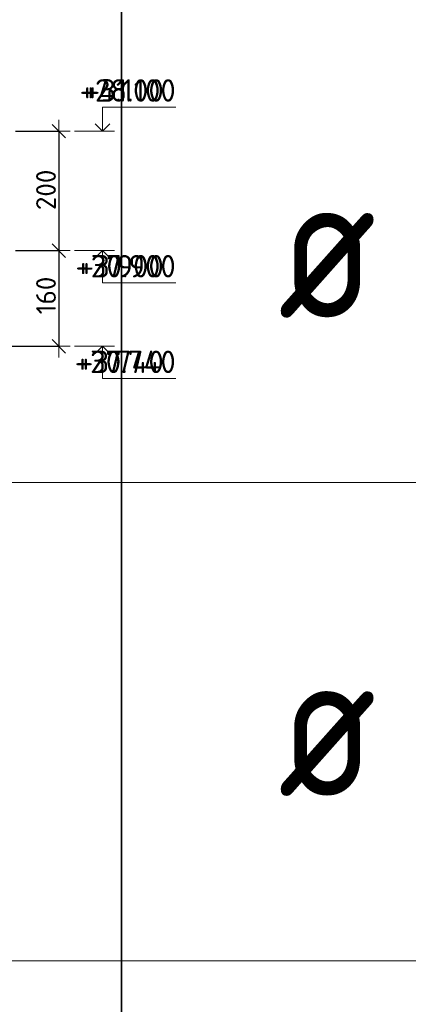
# Model space of a CAD drawing. Header units: metres. Extents: x -38 to 97, y -15 to 21.
# Tile 187 of 230: x 75.25 to 75.899, y 11.599 to 13.246. Entities that reach past the tile are written whole.
import ezdxf

# ---------------------------------------------------------------- set-up
doc = ezdxf.new("R2010")
doc.units = ezdxf.units.M
doc.header["$PDMODE"] = 65
for name, color, linetype, lineweight in [('XR$3$Размерная линия_ общее', 7, 'Continuous', 13), ('XR$4$Размерная линия_ общее', 7, 'Continuous', 13), ('XR$6$Размерная линия_ общее', 7, 'Continuous', 13)]:
    doc.layers.add(name, color=color, linetype=linetype, lineweight=lineweight)
doc.styles.add('ISOCPEUR', font='txt')
doc.dimstyles.new('DIMSTYLE_8', dxfattribs={"dimtxt": 0.033, "dimasz": 0.0375, "dimexe": 0, "dimexo": 0, "dimgap": 0.0165, "dimtad": 2, "dimdec": 0, "dimlfac": 1000, "dimrnd": 1, "dimzin": 12, "dimdsep": 46, "dimtxsty": 'ISOCPEUR', "dimblk1": 'ALL_ML_STRICH', "dimblk2": 'ALL_ML_STRICH', "dimsah": 1, "dimcen": 0, "dimclrd": 7, "dimclre": 256, "dimclrt": 7, "dimadec": 0, "dimazin": 0, "dimtfac": 1, "dimtdec": 0, "dimtix": 1, "dimtmove": 2, "dimatfit": 3, "dimfxl": 0, "dimtzin": 0, "dimlwd": 0, "dimlwe": -3, "dimarcsym": 0})

# ---------------------------------------------------------------- blocks, each defined once
blk = doc.blocks.new('СЛОЖНЫЙ_ОБЪЕКТ_6')
at = {"color": 7, "linetype": 'Continuous', "lineweight": 13, "transparency": 33554687}
blk.add_line((75.4084, 13.0595), (75.3417, 13.0595), dxfattribs=at)
blk.add_lwpolyline([(75.3884, 13.0595), (75.3884, 13.0995), (75.4907, 13.0995)], dxfattribs=at)
at = {"color": 7, "linetype": 'Continuous', "lineweight": 35, "transparency": 33554687}
blk.add_lwpolyline([(75.3763, 13.0716), (75.3884, 13.0595), (75.4005, 13.0716)], dxfattribs=at)
blk = doc.blocks.new('СЛОЖНЫЙ_ОБЪЕКТ_7')
at = {"color": 7, "linetype": 'Continuous', "lineweight": 13, "transparency": 33554687}
blk.add_line((75.4084, 12.8595), (75.3417, 12.8595), dxfattribs=at)
at = {"color": 7, "linetype": 'Continuous', "lineweight": 35, "transparency": 33554687}
blk.add_lwpolyline([(75.3763, 12.8474), (75.3884, 12.8595), (75.4005, 12.8474)], dxfattribs=at)
at = {"color": 7, "linetype": 'Continuous', "lineweight": 13, "transparency": 33554687}
blk.add_lwpolyline([(75.3884, 12.8595), (75.3884, 12.8055), (75.4907, 12.8055)], dxfattribs=at)
blk = doc.blocks.new('ALL_ML_STRICH')
at = {"color": 0, "linetype": 'ByBlock', "lineweight": -2}
for p, q in [((0, -0.5), (0, 0.5)), ((-1, 0), (0.5, 0)), ((-0.3, -0.3), (0.3, 0.3))]:
    blk.add_line(p, q, dxfattribs=at)
blk = doc.blocks.new('*D103')
at = {"layer": 'DEFPOINTS', "color": 7, "linetype": 'Continuous', "lineweight": 13, "transparency": 33554687}
for p in [(75.223, 13.0595), (75.3154, 13.0595), (75.223, 12.8595)]:
    blk.add_point(p, dxfattribs=at)
at = {"layer": 'XR$3$Размерная линия_ общее', "color": 253, "linetype": 'Continuous', "lineweight": -2, "true_color": 0xa0a0a0, "transparency": 33554687}
for p, q in [((75.243, 13.0595), (75.3154, 13.0595)), ((75.243, 12.8595), (75.3154, 12.8595))]:
    blk.add_line(p, q, dxfattribs=at)
at = {"layer": 'XR$3$Размерная линия_ общее', "color": 7, "linetype": 'Continuous', "lineweight": -2, "transparency": 33554687}
blk.add_line((75.3154, 13.0595), (75.3154, 12.8595), dxfattribs=at)
at = {"layer": 'XR$3$Размерная линия_ общее', "color": 7, "linetype": 'Continuous', "lineweight": 13, "transparency": 33554687, "xscale": 0.0375, "yscale": 0.0375, "zscale": 0.0375}
for p, rotation in [((75.3154, 13.0595), 90), ((75.3154, 12.8595), 270)]:
    blk.add_blockref('ALL_ML_STRICH', p, dxfattribs=dict(at, rotation=rotation))
at = {"layer": 'XR$3$Размерная линия_ общее', "color": 7, "linetype": 'Continuous', "lineweight": 13, "transparency": 33554687, "insert": (75.2939, 12.9611), "char_height": 0.033, "width": 0.099, "attachment_point": 5, "rotation": 90, "style": 'ISOCPEUR'}
blk.add_mtext('\\A1;{200}', dxfattribs=at)
blk = doc.blocks.new('*D104')
at = {"layer": 'DEFPOINTS', "color": 7, "linetype": 'Continuous', "lineweight": 13, "transparency": 33554687}
for p in [(75.223, 12.8595), (75.3154, 12.8595), (74.8994, 12.6995)]:
    blk.add_point(p, dxfattribs=at)
at = {"layer": 'XR$3$Размерная линия_ общее', "color": 253, "linetype": 'Continuous', "lineweight": -2, "true_color": 0xa0a0a0, "transparency": 33554687}
for p, q in [((75.243, 12.8595), (75.3154, 12.8595)), ((74.9194, 12.6995), (75.3154, 12.6995))]:
    blk.add_line(p, q, dxfattribs=at)
at = {"layer": 'XR$3$Размерная линия_ общее', "color": 7, "linetype": 'Continuous', "lineweight": -2, "transparency": 33554687}
blk.add_line((75.3154, 12.8595), (75.3154, 12.6995), dxfattribs=at)
at = {"layer": 'XR$3$Размерная линия_ общее', "color": 7, "linetype": 'Continuous', "lineweight": 13, "transparency": 33554687, "xscale": 0.0375, "yscale": 0.0375, "zscale": 0.0375}
for p, rotation in [((75.3154, 12.8595), 90), ((75.3154, 12.6995), 270)]:
    blk.add_blockref('ALL_ML_STRICH', p, dxfattribs=dict(at, rotation=rotation))
at = {"layer": 'XR$3$Размерная линия_ общее', "color": 7, "linetype": 'Continuous', "lineweight": 13, "transparency": 33554687, "insert": (75.2939, 12.7844), "char_height": 0.033, "width": 0.099, "attachment_point": 5, "rotation": 90, "style": 'ISOCPEUR'}
blk.add_mtext('\\A1;{160}', dxfattribs=at)
blk = doc.blocks.new('СЛОЖНЫЙ_ОБЪЕКТ_8')
at = {"color": 7, "linetype": 'Continuous', "lineweight": 13, "transparency": 33554687}
blk.add_line((75.4084, 12.6995), (75.3417, 12.6995), dxfattribs=at)
at = {"color": 7, "linetype": 'Continuous', "lineweight": 35, "transparency": 33554687}
blk.add_lwpolyline([(75.3763, 12.6874), (75.3884, 12.6995), (75.4005, 12.6874)], dxfattribs=at)
at = {"color": 7, "linetype": 'Continuous', "lineweight": 13, "transparency": 33554687}
blk.add_lwpolyline([(75.3884, 12.6995), (75.3884, 12.6455), (75.4907, 12.6455)], dxfattribs=at)
blk = doc.blocks.new('СЛОЖНЫЙ_ОБЪЕКТ_64')
at = {"color": 7, "linetype": 'Continuous', "lineweight": 13, "transparency": 33554687}
blk.add_line((75.4084, 13.0595), (75.3417, 13.0595), dxfattribs=at)
blk.add_lwpolyline([(75.3884, 13.0595), (75.3884, 13.0995), (75.5107, 13.0995)], dxfattribs=at)
at = {"color": 7, "linetype": 'Continuous', "lineweight": 35, "transparency": 33554687}
blk.add_lwpolyline([(75.3763, 13.0716), (75.3884, 13.0595), (75.4005, 13.0716)], dxfattribs=at)
blk = doc.blocks.new('СЛОЖНЫЙ_ОБЪЕКТ_65')
at = {"color": 7, "linetype": 'Continuous', "lineweight": 13, "transparency": 33554687}
blk.add_line((75.4084, 12.8595), (75.3417, 12.8595), dxfattribs=at)
at = {"color": 7, "linetype": 'Continuous', "lineweight": 35, "transparency": 33554687}
blk.add_lwpolyline([(75.3763, 12.8474), (75.3884, 12.8595), (75.4005, 12.8474)], dxfattribs=at)
at = {"color": 7, "linetype": 'Continuous', "lineweight": 13, "transparency": 33554687}
blk.add_lwpolyline([(75.3884, 12.8595), (75.3884, 12.8055), (75.5107, 12.8055)], dxfattribs=at)
blk = doc.blocks.new('СЛОЖНЫЙ_ОБЪЕКТ_66')
at = {"color": 7, "linetype": 'Continuous', "lineweight": 13, "transparency": 33554687}
blk.add_line((75.4084, 12.6995), (75.3417, 12.6995), dxfattribs=at)
at = {"color": 7, "linetype": 'Continuous', "lineweight": 35, "transparency": 33554687}
blk.add_lwpolyline([(75.3763, 12.6874), (75.3884, 12.6995), (75.4005, 12.6874)], dxfattribs=at)
at = {"color": 7, "linetype": 'Continuous', "lineweight": 13, "transparency": 33554687}
blk.add_lwpolyline([(75.3884, 12.6995), (75.3884, 12.6455), (75.5107, 12.6455)], dxfattribs=at)
blk = doc.blocks.new('*D582')
at = {"layer": 'DEFPOINTS', "color": 7, "linetype": 'Continuous', "lineweight": 13, "transparency": 33554687}
for p in [(75.223, 13.0595), (75.3154, 13.0595), (75.223, 12.8595)]:
    blk.add_point(p, dxfattribs=at)
at = {"layer": 'XR$4$Размерная линия_ общее', "color": 253, "linetype": 'Continuous', "lineweight": -2, "true_color": 0xa0a0a0, "transparency": 33554687}
for p, q in [((75.243, 13.0595), (75.3154, 13.0595)), ((75.243, 12.8595), (75.3154, 12.8595))]:
    blk.add_line(p, q, dxfattribs=at)
at = {"layer": 'XR$4$Размерная линия_ общее', "color": 7, "linetype": 'Continuous', "lineweight": -2, "transparency": 33554687}
blk.add_line((75.3154, 13.0595), (75.3154, 12.8595), dxfattribs=at)
at = {"layer": 'XR$4$Размерная линия_ общее', "color": 7, "linetype": 'Continuous', "lineweight": 13, "transparency": 33554687, "xscale": 0.0375, "yscale": 0.0375, "zscale": 0.0375}
for p, rotation in [((75.3154, 13.0595), 90), ((75.3154, 12.8595), 270)]:
    blk.add_blockref('ALL_ML_STRICH', p, dxfattribs=dict(at, rotation=rotation))
at = {"layer": 'XR$4$Размерная линия_ общее', "color": 7, "linetype": 'Continuous', "lineweight": 13, "transparency": 33554687, "insert": (75.2939, 12.9611), "char_height": 0.033, "width": 0.099, "attachment_point": 5, "rotation": 90, "style": 'ISOCPEUR'}
blk.add_mtext('\\A1;{200}', dxfattribs=at)
blk = doc.blocks.new('*D583')
at = {"layer": 'DEFPOINTS', "color": 7, "linetype": 'Continuous', "lineweight": 13, "transparency": 33554687}
for p in [(75.223, 12.8595), (75.3154, 12.8595), (74.8994, 12.6995)]:
    blk.add_point(p, dxfattribs=at)
at = {"layer": 'XR$4$Размерная линия_ общее', "color": 253, "linetype": 'Continuous', "lineweight": -2, "true_color": 0xa0a0a0, "transparency": 33554687}
for p, q in [((75.243, 12.8595), (75.3154, 12.8595)), ((74.9194, 12.6995), (75.3154, 12.6995))]:
    blk.add_line(p, q, dxfattribs=at)
at = {"layer": 'XR$4$Размерная линия_ общее', "color": 7, "linetype": 'Continuous', "lineweight": -2, "transparency": 33554687}
blk.add_line((75.3154, 12.8595), (75.3154, 12.6995), dxfattribs=at)
at = {"layer": 'XR$4$Размерная линия_ общее', "color": 7, "linetype": 'Continuous', "lineweight": 13, "transparency": 33554687, "xscale": 0.0375, "yscale": 0.0375, "zscale": 0.0375}
for p, rotation in [((75.3154, 12.8595), 90), ((75.3154, 12.6995), 270)]:
    blk.add_blockref('ALL_ML_STRICH', p, dxfattribs=dict(at, rotation=rotation))
at = {"layer": 'XR$4$Размерная линия_ общее', "color": 7, "linetype": 'Continuous', "lineweight": 13, "transparency": 33554687, "insert": (75.2939, 12.7844), "char_height": 0.033, "width": 0.099, "attachment_point": 5, "rotation": 90, "style": 'ISOCPEUR'}
blk.add_mtext('\\A1;{160}', dxfattribs=at)
blk = doc.blocks.new('СЛОЖНЫЙ_ОБЪЕКТ_106')
at = {"color": 7, "linetype": 'Continuous', "lineweight": 13, "transparency": 33554687}
blk.add_line((75.4084, 13.0595), (75.3417, 13.0595), dxfattribs=at)
blk.add_lwpolyline([(75.3884, 13.0595), (75.3884, 13.0995), (75.5107, 13.0995)], dxfattribs=at)
at = {"color": 7, "linetype": 'Continuous', "lineweight": 35, "transparency": 33554687}
blk.add_lwpolyline([(75.3763, 13.0716), (75.3884, 13.0595), (75.4005, 13.0716)], dxfattribs=at)
blk = doc.blocks.new('СЛОЖНЫЙ_ОБЪЕКТ_107')
at = {"color": 7, "linetype": 'Continuous', "lineweight": 13, "transparency": 33554687}
blk.add_line((75.4084, 12.8595), (75.3417, 12.8595), dxfattribs=at)
at = {"color": 7, "linetype": 'Continuous', "lineweight": 35, "transparency": 33554687}
blk.add_lwpolyline([(75.3763, 12.8474), (75.3884, 12.8595), (75.4005, 12.8474)], dxfattribs=at)
at = {"color": 7, "linetype": 'Continuous', "lineweight": 13, "transparency": 33554687}
blk.add_lwpolyline([(75.3884, 12.8595), (75.3884, 12.8055), (75.5107, 12.8055)], dxfattribs=at)
blk = doc.blocks.new('СЛОЖНЫЙ_ОБЪЕКТ_108')
at = {"color": 7, "linetype": 'Continuous', "lineweight": 13, "transparency": 33554687}
blk.add_line((75.4084, 12.6995), (75.3417, 12.6995), dxfattribs=at)
at = {"color": 7, "linetype": 'Continuous', "lineweight": 35, "transparency": 33554687}
blk.add_lwpolyline([(75.3763, 12.6874), (75.3884, 12.6995), (75.4005, 12.6874)], dxfattribs=at)
at = {"color": 7, "linetype": 'Continuous', "lineweight": 13, "transparency": 33554687}
blk.add_lwpolyline([(75.3884, 12.6995), (75.3884, 12.6455), (75.5107, 12.6455)], dxfattribs=at)
blk = doc.blocks.new('*D891')
at = {"layer": 'DEFPOINTS', "color": 7, "linetype": 'Continuous', "lineweight": 13, "transparency": 33554687}
for p in [(75.223, 13.0595), (75.3154, 13.0595), (75.223, 12.8595)]:
    blk.add_point(p, dxfattribs=at)
at = {"layer": 'XR$6$Размерная линия_ общее', "color": 253, "linetype": 'Continuous', "lineweight": -2, "true_color": 0xa0a0a0, "transparency": 33554687}
for p, q in [((75.243, 13.0595), (75.3154, 13.0595)), ((75.243, 12.8595), (75.3154, 12.8595))]:
    blk.add_line(p, q, dxfattribs=at)
at = {"layer": 'XR$6$Размерная линия_ общее', "color": 7, "linetype": 'Continuous', "lineweight": -2, "transparency": 33554687}
blk.add_line((75.3154, 13.0595), (75.3154, 12.8595), dxfattribs=at)
at = {"layer": 'XR$6$Размерная линия_ общее', "color": 7, "linetype": 'Continuous', "lineweight": 13, "transparency": 33554687, "xscale": 0.0375, "yscale": 0.0375, "zscale": 0.0375}
for p, rotation in [((75.3154, 13.0595), 90), ((75.3154, 12.8595), 270)]:
    blk.add_blockref('ALL_ML_STRICH', p, dxfattribs=dict(at, rotation=rotation))
at = {"layer": 'XR$6$Размерная линия_ общее', "color": 7, "linetype": 'Continuous', "lineweight": 13, "transparency": 33554687, "insert": (75.2939, 12.9611), "char_height": 0.033, "width": 0.099, "attachment_point": 5, "rotation": 90, "style": 'ISOCPEUR'}
blk.add_mtext('\\A1;{200}', dxfattribs=at)
blk = doc.blocks.new('*D892')
at = {"layer": 'DEFPOINTS', "color": 7, "linetype": 'Continuous', "lineweight": 13, "transparency": 33554687}
for p in [(75.223, 12.8595), (75.3154, 12.8595), (74.8994, 12.6995)]:
    blk.add_point(p, dxfattribs=at)
at = {"layer": 'XR$6$Размерная линия_ общее', "color": 253, "linetype": 'Continuous', "lineweight": -2, "true_color": 0xa0a0a0, "transparency": 33554687}
for p, q in [((75.243, 12.8595), (75.3154, 12.8595)), ((74.9194, 12.6995), (75.3154, 12.6995))]:
    blk.add_line(p, q, dxfattribs=at)
at = {"layer": 'XR$6$Размерная линия_ общее', "color": 7, "linetype": 'Continuous', "lineweight": -2, "transparency": 33554687}
blk.add_line((75.3154, 12.8595), (75.3154, 12.6995), dxfattribs=at)
at = {"layer": 'XR$6$Размерная линия_ общее', "color": 7, "linetype": 'Continuous', "lineweight": 13, "transparency": 33554687, "xscale": 0.0375, "yscale": 0.0375, "zscale": 0.0375}
for p, rotation in [((75.3154, 12.8595), 90), ((75.3154, 12.6995), 270)]:
    blk.add_blockref('ALL_ML_STRICH', p, dxfattribs=dict(at, rotation=rotation))
at = {"layer": 'XR$6$Размерная линия_ общее', "color": 7, "linetype": 'Continuous', "lineweight": 13, "transparency": 33554687, "insert": (75.2939, 12.7844), "char_height": 0.033, "width": 0.099, "attachment_point": 5, "rotation": 90, "style": 'ISOCPEUR'}
blk.add_mtext('\\A1;{160}', dxfattribs=at)

msp = doc.modelspace()

# ---------------------------------------------------------------- linework, layer by layer
at = {"color": 7, "linetype": 'Continuous', "lineweight": 35, "transparency": 33554687}
for p, q in [((75.4198, 13.2717), (75.4198, 12.4717)), ((75.4198, 12.4717), (75.4198, 11.6717)), ((75.4198, 11.6717), (75.4198, 10.8717))]:
    msp.add_line(p, q, dxfattribs=at)
at = {"color": 7, "linetype": 'Continuous', "lineweight": 13, "transparency": 33554687}
for p, q in [((86.4198, 12.4717), (67.9198, 12.4717)), ((86.4198, 11.6717), (67.9198, 11.6717))]:
    msp.add_line(p, q, dxfattribs=at)

# ---------------------------------------------------------------- block references
at = {"color": 7, "linetype": 'Continuous', "lineweight": 35, "transparency": 33554687}
for name in ['СЛОЖНЫЙ_ОБЪЕКТ_6', 'СЛОЖНЫЙ_ОБЪЕКТ_64', 'СЛОЖНЫЙ_ОБЪЕКТ_106', 'СЛОЖНЫЙ_ОБЪЕКТ_7', 'СЛОЖНЫЙ_ОБЪЕКТ_65', 'СЛОЖНЫЙ_ОБЪЕКТ_107', 'СЛОЖНЫЙ_ОБЪЕКТ_8', 'СЛОЖНЫЙ_ОБЪЕКТ_66', 'СЛОЖНЫЙ_ОБЪЕКТ_108']:
    msp.add_blockref(name, (0, 0), dxfattribs=at)

# ---------------------------------------------------------------- texts
at = {"color": 7, "linetype": 'Continuous', "lineweight": 13, "transparency": 33554687, "char_height": 0.0375, "attachment_point": 9, "style": 'ISOCPEUR'}
for s, insert, width in [('\\A1;{\\fISOCPEUR|i0|b0;\\H0.037500;\\W1.000000;\\C7;+28.100}\\P', (75.5107, 13.1087), 0.178404), ('\\A1;{\\fISOCPEUR|i0|b0;\\H0.037500;\\W1.000000;\\C7;+31.100}\\P', (75.5107, 13.1087), 0.170106), ('\\A1;{\\fISOCPEUR|i0|b0;\\H0.037500;\\W1.000000;\\C7;+4.100}\\P', (75.4907, 13.1087), 0.155671), ('\\A1;{\\fISOCPEUR|i0|b0;\\H0.037500;\\W1.000000;\\C7;+27.900}\\P', (75.5107, 12.8147), 0.186702), ('\\A1;{\\fISOCPEUR|i0|b0;\\H0.037500;\\W1.000000;\\C7;+30.900}\\P', (75.5107, 12.8147), 0.186702), ('\\A1;{\\fISOCPEUR|i0|b0;\\H0.037500;\\W1.000000;\\C7;+3.900}\\P', (75.4907, 12.8147), 0.160312), ('\\A1;{\\fISOCPEUR|i0|b0;\\H0.037500;\\W1.000000;\\C7;+27.740}\\P', (75.5107, 12.6547), 0.190469), ('\\A1;{\\fISOCPEUR|i0|b0;\\H0.037500;\\W1.000000;\\C7;+30.740}\\P', (75.5107, 12.6547), 0.190469), ('\\A1;{\\fISOCPEUR|i0|b0;\\H0.037500;\\W1.000000;\\C7;+3.740}\\P', (75.4907, 12.6547), 0.164085)]:
    msp.add_mtext(s, dxfattribs=dict(at, insert=insert, width=width))
at = {"color": 7, "linetype": 'Continuous', "lineweight": 35, "transparency": 33554687, "char_height": 0.25, "width": 0.327205, "attachment_point": 7, "style": 'ISOCPEUR'}
for insert in [(75.6817, 12.7467), (75.6817, 11.9467)]:
    msp.add_mtext('\\W0.82;ø', dxfattribs=dict(at, insert=insert))

# ---------------------------------------------------------------- dimensions: what is measured, and where the dimension line sits
at = {"layer": 'XR$3$Размерная линия_ общее', "color": 7, "linetype": 'Continuous', "lineweight": 13, "transparency": 33554687}
for base, p1, p2, picture, middle in [((75.3154, 12.8595), (75.243, 13.0595), (75.243, 12.8595), '*D103', (75.2939, 12.9611)), ((75.3154, 12.6995), (75.243, 12.8595), (74.9194, 12.6995), '*D104', (75.2939, 12.7844))]:
    dim = msp.add_linear_dim(base=base, p1=p1, p2=p2, angle=270, dimstyle='DIMSTYLE_8', override={"dimpost": '<>', "dimclrd": 7, "dimclre": 253, "dimclrt": 7, "dimlwd": 0, "dimlwe": 65533}, dxfattribs=at)
    dim.commit()
    dim.dimension.update_dxf_attribs({"geometry": picture, "text_midpoint": middle, "dimtype": 160})
at = {"layer": 'XR$4$Размерная линия_ общее', "color": 7, "linetype": 'Continuous', "lineweight": 13, "transparency": 33554687}
for base, p1, p2, picture, middle in [((75.3154, 12.8595), (75.243, 13.0595), (75.243, 12.8595), '*D582', (75.2939, 12.9611)), ((75.3154, 12.6995), (75.243, 12.8595), (74.9194, 12.6995), '*D583', (75.2939, 12.7844))]:
    dim = msp.add_linear_dim(base=base, p1=p1, p2=p2, angle=270, dimstyle='DIMSTYLE_8', override={"dimpost": '<>', "dimclrd": 7, "dimclre": 253, "dimclrt": 7, "dimlwd": 0, "dimlwe": 65533}, dxfattribs=at)
    dim.commit()
    dim.dimension.update_dxf_attribs({"geometry": picture, "text_midpoint": middle, "dimtype": 160})
at = {"layer": 'XR$6$Размерная линия_ общее', "color": 7, "linetype": 'Continuous', "lineweight": 13, "transparency": 33554687}
for base, p1, p2, picture, middle in [((75.3154, 12.8595), (75.243, 13.0595), (75.243, 12.8595), '*D891', (75.2939, 12.9611)), ((75.3154, 12.6995), (75.243, 12.8595), (74.9194, 12.6995), '*D892', (75.2939, 12.7844))]:
    dim = msp.add_linear_dim(base=base, p1=p1, p2=p2, angle=270, dimstyle='DIMSTYLE_8', override={"dimpost": '<>', "dimclrd": 7, "dimclre": 253, "dimclrt": 7, "dimlwd": 0, "dimlwe": 65533}, dxfattribs=at)
    dim.commit()
    dim.dimension.update_dxf_attribs({"geometry": picture, "text_midpoint": middle, "dimtype": 160})

doc.saveas('drawing.dxf')
